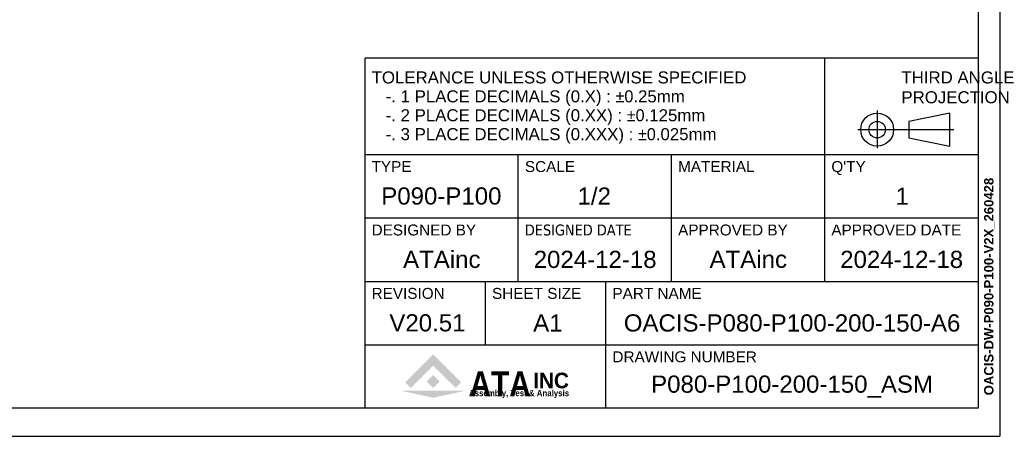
# Model space of a CAD drawing. Header units: inches. Extents: x 0 to 1685, y 0 to 1188.
# Tile 8 of 18: x 1055 to 1685, y 0 to 267. Entities that reach past the tile are written whole.
import ezdxf
from ezdxf.enums import TextEntityAlignment as Align

# ---------------------------------------------------------------- set-up
doc = ezdxf.new("R2010")
doc.units = ezdxf.units.IN
doc.layers.add('ATA-DIM', color=8, linetype='Continuous', lineweight=25)
doc.layers.add('ATA-TEXT', color=7, linetype='Continuous')
doc.styles.get("Standard").update_dxf_attribs({"font": 'simplex.shx'})
doc.styles.add('주 문자 (ISO)', font='arial.ttf')
doc.dimstyles.new('ata_A1', dxfattribs={"dimtxt": 4.2, "dimasz": 4.2, "dimexe": 2, "dimexo": 2, "dimgap": 2, "dimtad": 0, "dimtih": 1, "dimtoh": 1, "dimdec": 6, "dimdsep": 46, "dimtxsty": 'Standard', "dimcen": 0, "dimclrd": 252, "dimclre": 252, "dimclrt": 4, "dimadec": 6, "dimazin": 2, "dimtfac": 1, "dimtdec": 6, "dimtofl": 0, "dimtmove": 0, "dimatfit": 3, "dimfxl": 0, "dimtolj": 1, "dimtzin": 0, "dimlwd": 0, "dimlwe": 0, "dimarcsym": 0})

# ---------------------------------------------------------------- blocks, each defined once
blk = doc.blocks.new('*D9247')
at = {"layer": 'ATA-DIM', "color": 252, "lineweight": 0}
for p, q in [((828.57, 250.84), (1031.74, 250.84)), ((1027.74, 242.44), (1027.74, 187.69)), ((1027.74, 114.24), (1027.74, 169.89)), ((828.57, 105.84), (1031.74, 105.84))]:
    blk.add_line(p, q, dxfattribs=at)
at = {"layer": 'ATA-DIM', "color": 252}
for points in [[(1029.14, 242.44), (1026.34, 242.44), (1027.74, 250.84)], [(1026.34, 114.24), (1029.14, 114.24), (1027.74, 105.84)]]:
    blk.add_solid(points, dxfattribs=at)
at = {"layer": 'Defpoints', "color": 0}
for p in [(824.57, 250.84), (824.57, 105.84), (1027.74, 105.84)]:
    blk.add_point(p, dxfattribs=at)
at = {"layer": 'ATA-DIM', "color": 4, "insert": (1003.67, 183.69), "char_height": 8.4, "attachment_point": 1}
blk.add_mtext('\\A1;%%C145{\\H4.200000;\\S 0.00^ -0.04;}', dxfattribs=at)
blk = doc.blocks.new('ata-Border-A1-002')
at = {"color": 253, "ltscale": 0.5}
for p in [(841, 594), (0, 0)]:
    blk.add_line(p, (841, 0), dxfattribs=at)
for p, q in [((834, 585), (834, 9)), ((834, 9), (7, 9))]:
    blk.add_line(p, q)
blk = doc.blocks.new('ata-Title-A1-002')
for color, points in [(176, [(14.63, 6.49), (12.84, 8.28), (21.79, 17.23), (30.75, 8.28), (28.96, 6.49), (21.79, 13.66)]), (30, [(21.79, 10.66), (23.88, 8.57), (21.79, 6.49), (19.71, 8.57)]), (9, [(32.34, 5.64), (21.79, 3.34), (11.25, 5.64)])]:
    blk.add_hatch(color=color).paths.add_polyline_path(points)
at = {"color": 253}
for p, q in [((0, 0), (0, 112)), ((196, 112), (0, 112)), ((147, 40.6), (147, 112)), ((196, 112), (196, 0)), ((0, 81.2), (196, 81.2)), ((49, 40.6), (49, 81.2)), ((98, 40.6), (98, 81.2)), ((0, 60.9), (196, 60.9)), ((0, 40.6), (196, 40.6)), ((38.5, 20.3), (38.5, 40.6)), ((77, 0), (77, 40.6)), ((0, 20.3), (196, 20.3)), ((196, 0), (0, 0))]:
    blk.add_line(p, q, dxfattribs=at)
for p, q in [((163.75, 95.32), (163.75, 83.26)), ((187.03, 94.45), (173.85, 91.82)), ((187.03, 83.91), (187.03, 94.45)), ((173.85, 91.82), (173.85, 86.55)), ((157.57, 89.18), (188.27, 89.18)), ((173.85, 86.55), (187.03, 83.91)), ((0, 81.2), (196, 81.2))]:
    blk.add_line(p, q)
for radius in [5.27, 2.64]:
    blk.add_circle((163.75, 89.18), radius)
at = {"char_height": 3.85, "attachment_point": 1, "style": '주 문자 (ISO)'}
for s, insert, line_spacing_factor in [('TOLERANCE UNLESS OTHERWISE SPECIFIED\\P   -. 1 PLACE DECIMALS (0.X) : {\\fAIGDT|b0|i0|c2|p2;`0}.25mm\\P   -. 2 PLACE DECIMALS (0.XX) : {\\fAIGDT|b0|i0|c2|p2;`0}.125mm \\P   -. 3 PLACE DECIMALS (0.XXX) : {\\fAIGDT|b0|i0|c2|p2;`0}.025mm', (2.11, 107.8), 0.942857), ('THIRD ANGLE\\PPROJECTION', (171.5, 107.8), 0.987884)]:
    blk.add_mtext(s, dxfattribs=dict(at, insert=insert, line_spacing_factor=line_spacing_factor))
at = {"char_height": 3.5, "attachment_point": 1, "style": '주 문자 (ISO)'}
for s, insert in [('TYPE', (2.1, 79.1)), ('SCALE', (51.11, 79.1)), ('MATERIAL', (100.1, 79.1)), ("Q'TY", (149.1, 79.1)), ('DESIGNED BY', (2.1, 58.8)), ('{\\fTahoma|b0|i0|c0|p34;DESIGNED \\fTahoma|b0|i0|c129|p34;DATE}', (51.1, 58.8)), ('APPROVED BY', (100.11, 58.8)), ('APPROVED DATE', (149.1, 58.8)), ('REVISION', (2.1, 38.5)), ('SHEET SIZE', (40.6, 38.5)), ('PART NAME', (79.11, 38.5)), ('DRAWING NUMBER', (79.11, 18.2))]:
    blk.add_mtext(s, dxfattribs=dict(at, insert=insert))
at = {"color": 176, "insert": (33.46, 3.77), "char_height": 8, "width": 37.1563, "attachment_point": 7, "line_spacing_factor": 0.5, "style": '주 문자 (ISO)'}
blk.add_mtext('{\\fArial|b1|i0|c0|p34;\\W0.85;ATA}', dxfattribs=at)
at = {"color": 9, "style": '주 문자 (ISO)'}
for s, insert, char_height, attachment_point in [('{\\fArial|b1|i0|c0|p34;\\W0.95;INC}', (53.76, 6.3), 5, 7), ('{\\fArial|b1|i0|c0|p34;\\W0.9;Assembly, Test & Analysis}', (49.25, 5.84), 2, 2)]:
    blk.add_mtext(s, dxfattribs=dict(at, insert=insert, char_height=char_height, attachment_point=attachment_point))
at = {"style": '주 문자 (ISO)'}
for tag, p in [('TYPE_001', (24.5, 67.9)), ('SCALE_001', (73.5, 67.9)), ('MATERIAL_001', (122.5, 67.9)), ('QTY_001', (171.5, 67.9)), ('DESIGNED_BY_001', (24.5, 47.6)), ('APPROVED_BY_001', (122.5, 47.64)), ('APPROVED_DATE_001', (171.5, 47.6)), ('REVISION_001', (19.25, 27.3)), ('SHEET_SIZE_001', (57.75, 27.3)), ('PART_NAME_001', (136.5, 27.3)), ('DRAWING_NUMBER_001', (136.5, 7))]:
    blk.add_attdef(tag, text='', height=5.5, dxfattribs=at).set_placement(p, align=Align.MIDDLE_CENTER)
at = {"color": 7, "style": '주 문자 (ISO)'}
blk.add_attdef('DESIGNED_DATE_001', text='', height=5.5, dxfattribs=at).set_placement((73.5, 47.6), align=Align.MIDDLE_CENTER)

msp = doc.modelspace()

# ---------------------------------------------------------------- block references
at = {"xscale": 2, "yscale": 2, "zscale": 2}
msp.add_blockref('ata-Border-A1-002', (0, 0), dxfattribs=at)
ref = msp.add_blockref('ata-Title-A1-002', (1276, 18), dxfattribs=dict(xscale=2, yscale=2, zscale=2))
ref.add_attrib('SCALE_001', '1/2', (1411.901, 148.3055), dxfattribs={"height": 11, "style": '주 문자 (ISO)'})
ref.add_attrib('TYPE_001', 'P090-P100', (1286.368, 148.3715), dxfattribs={"height": 11, "style": '주 문자 (ISO)'})
ref.add_attrib('DESIGNED_BY_001', 'ATAinc', (1300.327, 107.788), dxfattribs={"height": 11, "style": '주 문자 (ISO)'})
ref.add_attrib('DESIGNED_DATE_001', '2024-12-18', (1383.851, 107.7715), dxfattribs={"color": 7, "height": 11, "style": '주 문자 (ISO)'})
ref.add_attrib('APPROVED_BY_001', 'ATAinc', (1496.327, 107.8634995), dxfattribs={"height": 11, "style": '주 문자 (ISO)'})
ref.add_attrib('APPROVED_DATE_001', '2024-12-18', (1579.851, 107.7715), dxfattribs={"height": 11, "style": '주 문자 (ISO)'})
ref.add_attrib('PART_NAME_001', 'OACIS-P080-P100-200-150-A6', (1441.453, 67.1), dxfattribs={"height": 11, "style": '주 문자 (ISO)'})
ref.add_attrib('DRAWING_NUMBER_001', 'P080-P100-200-150_ASM', (1458.954, 27.93), dxfattribs={"height": 11, "style": '주 문자 (ISO)'})
ref.add_attrib('QTY_001', '1', (1615.304, 148.278), dxfattribs={"height": 11, "style": '주 문자 (ISO)'})
ref.add_attrib('REVISION_001', 'V20.51', (1291.5485, 67.1715), dxfattribs={"height": 11, "style": '주 문자 (ISO)'})
ref.add_attrib('SHEET_SIZE_001', 'A1', (1383.5195, 67.078), dxfattribs={"color": 7, "height": 11, "style": '주 문자 (ISO)'})

# ---------------------------------------------------------------- texts
at = {"layer": 'ATA-TEXT', "color": 7, "insert": (1671.8746854, 26.2373115), "char_height": 4.2, "attachment_point": 1, "rotation": 90, "line_spacing_factor": 1.027748, "style": '주 문자 (ISO)'}
msp.add_mtext('{\\fArial|b1|i0|c129|p34;\\H1.42860x;OACIS-DW-P090-P100-V2X_260428}', dxfattribs=at)

# ---------------------------------------------------------------- dimensions: what is measured, and where the dimension line sits
at = {"layer": 'ATA-DIM'}
dim = msp.add_linear_dim(base=(1027.736953, 105.8398647), p1=(824.571139, 250.8398647), p2=(824.571139, 105.8398647), angle=90, text='%%C<>', dimstyle='ata_A1', override={"dimscale": 2, "dimtol": 1, "dimtm": 0.04, "dimtfac": 0.5, "dimtdec": 2}, dxfattribs=at)
dim.commit()
dim.dimension.update_dxf_attribs({"geometry": '*D9247', "text_midpoint": (1027.736953, 178.7886544), "dimtype": 160})

doc.saveas('drawing.dxf')
